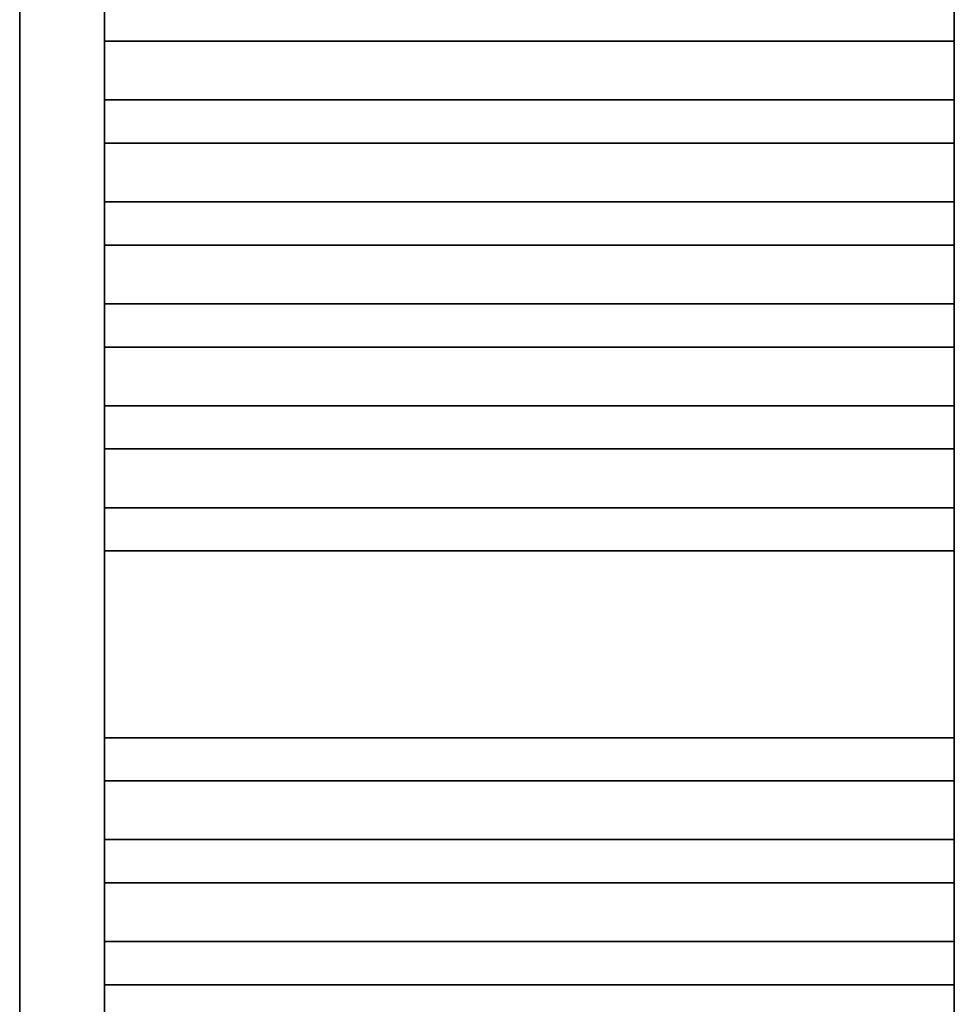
# Model space of a CAD drawing. Header units: millimetres. Extents: x 60394 to 199354, y 20895 to 166073.
# Tile 30 of 256: x 67092 to 67642, y 24262 to 24842. Entities that reach past the tile are written whole.
import ezdxf

# ---------------------------------------------------------------- set-up
doc = ezdxf.new("R2010")
doc.units = ezdxf.units.MM
doc.layers.add('UT_ZAŘÍZENÍ - OT', color=3, linetype='Continuous', lineweight=35)

msp = doc.modelspace()

# ---------------------------------------------------------------- linework, layer by layer
at = {"layer": 'UT_ZAŘÍZENÍ - OT', "linetype": 'Continuous'}
for p, q in [((67091.74, 23963.62), (67091.74, 25783.62)), ((67141.74, 25783.62), (67141.74, 23963.62)), ((67641.74, 23963.62), (67641.74, 25783.62)), ((67641.74, 24829.35), (67141.74, 24829.35)), ((67641.74, 24829.35), (67141.74, 24829.35)), ((67641.74, 24829.35), (67141.74, 24829.35)), ((67641.74, 24829.35), (67141.74, 24829.35)), ((67641.74, 24829.35), (67141.74, 24829.35)), ((67641.74, 24829.35), (67141.74, 24829.35)), ((67641.74, 24829.35), (67141.74, 24829.35)), ((67641.74, 24829.35), (67141.74, 24829.35)), ((67641.74, 24829.35), (67141.74, 24829.35)), ((67641.74, 24829.35), (67141.74, 24829.35)), ((67641.74, 24829.35), (67141.74, 24829.35)), ((67641.74, 24829.35), (67141.74, 24829.35)), ((67641.74, 24829.35), (67141.74, 24829.35)), ((67641.74, 24829.35), (67141.74, 24829.35)), ((67641.74, 24829.35), (67141.74, 24829.35)), ((67641.74, 24829.35), (67141.74, 24829.35)), ((67641.74, 24829.35), (67141.74, 24829.35)), ((67641.74, 24829.35), (67141.74, 24829.35)), ((67641.74, 24829.35), (67141.74, 24829.35)), ((67641.74, 24829.35), (67141.74, 24829.35)), ((67641.74, 24829.35), (67141.74, 24829.35)), ((67641.74, 24829.35), (67141.74, 24829.35)), ((67641.74, 24829.35), (67141.74, 24829.35)), ((67641.74, 24829.35), (67141.74, 24829.35)), ((67641.74, 24829.35), (67141.74, 24829.35)), ((67641.74, 24829.35), (67141.74, 24829.35)), ((67641.74, 24829.35), (67141.74, 24829.35)), ((67641.74, 24829.35), (67141.74, 24829.35)), ((67641.74, 24829.35), (67141.74, 24829.35)), ((67641.74, 24829.35), (67141.74, 24829.35)), ((67641.74, 24829.35), (67141.74, 24829.35)), ((67641.74, 24829.35), (67141.74, 24829.35)), ((67641.74, 24829.35), (67141.74, 24829.35)), ((67641.74, 24829.35), (67141.74, 24829.35)), ((67641.74, 24794.8), (67141.74, 24794.8)), ((67641.74, 24794.8), (67141.74, 24794.8)), ((67641.74, 24794.8), (67141.74, 24794.8)), ((67641.74, 24794.8), (67141.74, 24794.8)), ((67641.74, 24794.8), (67141.74, 24794.8)), ((67641.74, 24794.8), (67141.74, 24794.8)), ((67641.74, 24794.8), (67141.74, 24794.8)), ((67641.74, 24794.8), (67141.74, 24794.8)), ((67641.74, 24794.8), (67141.74, 24794.8)), ((67641.74, 24794.8), (67141.74, 24794.8)), ((67641.74, 24794.8), (67141.74, 24794.8)), ((67641.74, 24794.8), (67141.74, 24794.8)), ((67641.74, 24794.8), (67141.74, 24794.8)), ((67641.74, 24794.8), (67141.74, 24794.8)), ((67641.74, 24794.8), (67141.74, 24794.8)), ((67641.74, 24794.8), (67141.74, 24794.8)), ((67641.74, 24794.8), (67141.74, 24794.8)), ((67641.74, 24794.8), (67141.74, 24794.8)), ((67641.74, 24794.8), (67141.74, 24794.8)), ((67641.74, 24794.8), (67141.74, 24794.8)), ((67641.74, 24794.8), (67141.74, 24794.8)), ((67641.74, 24794.8), (67141.74, 24794.8)), ((67641.74, 24794.8), (67141.74, 24794.8)), ((67641.74, 24794.8), (67141.74, 24794.8)), ((67641.74, 24794.8), (67141.74, 24794.8)), ((67641.74, 24794.8), (67141.74, 24794.8)), ((67641.74, 24794.8), (67141.74, 24794.8)), ((67641.74, 24794.8), (67141.74, 24794.8)), ((67641.74, 24794.8), (67141.74, 24794.8)), ((67641.74, 24794.8), (67141.74, 24794.8)), ((67641.74, 24794.8), (67141.74, 24794.8)), ((67641.74, 24794.8), (67141.74, 24794.8)), ((67641.74, 24794.8), (67141.74, 24794.8)), ((67641.74, 24794.8), (67141.74, 24794.8)), ((67641.74, 24769.35), (67141.74, 24769.35)), ((67641.74, 24769.35), (67141.74, 24769.35)), ((67641.74, 24769.35), (67141.74, 24769.35)), ((67641.74, 24769.35), (67141.74, 24769.35)), ((67641.74, 24769.35), (67141.74, 24769.35)), ((67641.74, 24769.35), (67141.74, 24769.35)), ((67641.74, 24769.35), (67141.74, 24769.35)), ((67641.74, 24769.35), (67141.74, 24769.35)), ((67641.74, 24769.35), (67141.74, 24769.35)), ((67641.74, 24769.35), (67141.74, 24769.35)), ((67641.74, 24769.35), (67141.74, 24769.35)), ((67641.74, 24769.35), (67141.74, 24769.35)), ((67641.74, 24769.35), (67141.74, 24769.35)), ((67641.74, 24769.35), (67141.74, 24769.35)), ((67641.74, 24769.35), (67141.74, 24769.35)), ((67641.74, 24769.35), (67141.74, 24769.35)), ((67641.74, 24769.35), (67141.74, 24769.35)), ((67641.74, 24769.35), (67141.74, 24769.35)), ((67641.74, 24769.35), (67141.74, 24769.35)), ((67641.74, 24769.35), (67141.74, 24769.35)), ((67641.74, 24769.35), (67141.74, 24769.35)), ((67641.74, 24769.35), (67141.74, 24769.35)), ((67641.74, 24769.35), (67141.74, 24769.35)), ((67641.74, 24769.35), (67141.74, 24769.35)), ((67641.74, 24769.35), (67141.74, 24769.35)), ((67641.74, 24769.35), (67141.74, 24769.35)), ((67641.74, 24769.35), (67141.74, 24769.35)), ((67641.74, 24769.35), (67141.74, 24769.35)), ((67641.74, 24769.35), (67141.74, 24769.35)), ((67641.74, 24769.35), (67141.74, 24769.35)), ((67641.74, 24769.35), (67141.74, 24769.35)), ((67641.74, 24769.35), (67141.74, 24769.35)), ((67641.74, 24769.35), (67141.74, 24769.35)), ((67641.74, 24769.35), (67141.74, 24769.35)), ((67641.74, 24734.8), (67141.74, 24734.8)), ((67641.74, 24734.8), (67141.74, 24734.8)), ((67641.74, 24734.8), (67141.74, 24734.8)), ((67641.74, 24734.8), (67141.74, 24734.8)), ((67641.74, 24734.8), (67141.74, 24734.8)), ((67641.74, 24734.8), (67141.74, 24734.8)), ((67641.74, 24734.8), (67141.74, 24734.8)), ((67641.74, 24734.8), (67141.74, 24734.8)), ((67641.74, 24734.8), (67141.74, 24734.8)), ((67641.74, 24734.8), (67141.74, 24734.8)), ((67641.74, 24734.8), (67141.74, 24734.8)), ((67641.74, 24734.8), (67141.74, 24734.8)), ((67641.74, 24734.8), (67141.74, 24734.8)), ((67641.74, 24734.8), (67141.74, 24734.8)), ((67641.74, 24734.8), (67141.74, 24734.8)), ((67641.74, 24734.8), (67141.74, 24734.8)), ((67641.74, 24734.8), (67141.74, 24734.8)), ((67641.74, 24734.8), (67141.74, 24734.8)), ((67641.74, 24734.8), (67141.74, 24734.8)), ((67641.74, 24734.8), (67141.74, 24734.8)), ((67641.74, 24734.8), (67141.74, 24734.8)), ((67641.74, 24734.8), (67141.74, 24734.8)), ((67641.74, 24734.8), (67141.74, 24734.8)), ((67641.74, 24734.8), (67141.74, 24734.8)), ((67641.74, 24734.8), (67141.74, 24734.8)), ((67641.74, 24734.8), (67141.74, 24734.8)), ((67641.74, 24734.8), (67141.74, 24734.8)), ((67641.74, 24734.8), (67141.74, 24734.8)), ((67641.74, 24734.8), (67141.74, 24734.8)), ((67641.74, 24734.8), (67141.74, 24734.8)), ((67641.74, 24734.8), (67141.74, 24734.8)), ((67641.74, 24734.8), (67141.74, 24734.8)), ((67641.74, 24734.8), (67141.74, 24734.8)), ((67641.74, 24734.8), (67141.74, 24734.8)), ((67641.74, 24709.35), (67141.74, 24709.35)), ((67641.74, 24709.35), (67141.74, 24709.35)), ((67641.74, 24709.35), (67141.74, 24709.35)), ((67641.74, 24709.35), (67141.74, 24709.35)), ((67641.74, 24709.35), (67141.74, 24709.35)), ((67641.74, 24709.35), (67141.74, 24709.35)), ((67641.74, 24709.35), (67141.74, 24709.35)), ((67641.74, 24709.35), (67141.74, 24709.35)), ((67641.74, 24709.35), (67141.74, 24709.35)), ((67641.74, 24709.35), (67141.74, 24709.35)), ((67641.74, 24709.35), (67141.74, 24709.35)), ((67641.74, 24709.35), (67141.74, 24709.35)), ((67641.74, 24709.35), (67141.74, 24709.35)), ((67641.74, 24709.35), (67141.74, 24709.35)), ((67641.74, 24709.35), (67141.74, 24709.35)), ((67641.74, 24709.35), (67141.74, 24709.35)), ((67641.74, 24709.35), (67141.74, 24709.35)), ((67641.74, 24709.35), (67141.74, 24709.35)), ((67641.74, 24709.35), (67141.74, 24709.35)), ((67641.74, 24709.35), (67141.74, 24709.35)), ((67641.74, 24709.35), (67141.74, 24709.35)), ((67641.74, 24709.35), (67141.74, 24709.35)), ((67641.74, 24709.35), (67141.74, 24709.35)), ((67641.74, 24709.35), (67141.74, 24709.35)), ((67641.74, 24709.35), (67141.74, 24709.35)), ((67641.74, 24709.35), (67141.74, 24709.35)), ((67641.74, 24709.35), (67141.74, 24709.35)), ((67641.74, 24709.35), (67141.74, 24709.35)), ((67641.74, 24709.35), (67141.74, 24709.35)), ((67641.74, 24709.35), (67141.74, 24709.35)), ((67641.74, 24709.35), (67141.74, 24709.35)), ((67641.74, 24709.35), (67141.74, 24709.35)), ((67641.74, 24709.35), (67141.74, 24709.35)), ((67641.74, 24709.35), (67141.74, 24709.35)), ((67641.74, 24674.8), (67141.74, 24674.8)), ((67641.74, 24674.8), (67141.74, 24674.8)), ((67641.74, 24674.8), (67141.74, 24674.8)), ((67641.74, 24674.8), (67141.74, 24674.8)), ((67641.74, 24674.8), (67141.74, 24674.8)), ((67641.74, 24674.8), (67141.74, 24674.8)), ((67641.74, 24674.8), (67141.74, 24674.8)), ((67641.74, 24674.8), (67141.74, 24674.8)), ((67641.74, 24674.8), (67141.74, 24674.8)), ((67641.74, 24674.8), (67141.74, 24674.8)), ((67641.74, 24674.8), (67141.74, 24674.8)), ((67641.74, 24674.8), (67141.74, 24674.8)), ((67641.74, 24674.8), (67141.74, 24674.8)), ((67641.74, 24674.8), (67141.74, 24674.8)), ((67641.74, 24674.8), (67141.74, 24674.8)), ((67641.74, 24674.8), (67141.74, 24674.8)), ((67641.74, 24674.8), (67141.74, 24674.8)), ((67641.74, 24674.8), (67141.74, 24674.8)), ((67641.74, 24674.8), (67141.74, 24674.8)), ((67641.74, 24674.8), (67141.74, 24674.8)), ((67641.74, 24674.8), (67141.74, 24674.8)), ((67641.74, 24674.8), (67141.74, 24674.8)), ((67641.74, 24674.8), (67141.74, 24674.8)), ((67641.74, 24674.8), (67141.74, 24674.8)), ((67641.74, 24674.8), (67141.74, 24674.8)), ((67641.74, 24674.8), (67141.74, 24674.8)), ((67641.74, 24674.8), (67141.74, 24674.8)), ((67641.74, 24674.8), (67141.74, 24674.8)), ((67641.74, 24674.8), (67141.74, 24674.8)), ((67641.74, 24674.8), (67141.74, 24674.8)), ((67641.74, 24674.8), (67141.74, 24674.8)), ((67641.74, 24674.8), (67141.74, 24674.8)), ((67641.74, 24674.8), (67141.74, 24674.8)), ((67641.74, 24674.8), (67141.74, 24674.8)), ((67641.74, 24649.35), (67141.74, 24649.35)), ((67641.74, 24649.35), (67141.74, 24649.35)), ((67641.74, 24649.35), (67141.74, 24649.35)), ((67641.74, 24649.35), (67141.74, 24649.35)), ((67641.74, 24649.35), (67141.74, 24649.35)), ((67641.74, 24649.35), (67141.74, 24649.35)), ((67641.74, 24649.35), (67141.74, 24649.35)), ((67641.74, 24649.35), (67141.74, 24649.35)), ((67641.74, 24649.35), (67141.74, 24649.35)), ((67641.74, 24649.35), (67141.74, 24649.35)), ((67641.74, 24649.35), (67141.74, 24649.35)), ((67641.74, 24649.35), (67141.74, 24649.35)), ((67641.74, 24649.35), (67141.74, 24649.35)), ((67641.74, 24649.35), (67141.74, 24649.35)), ((67641.74, 24649.35), (67141.74, 24649.35)), ((67641.74, 24649.35), (67141.74, 24649.35)), ((67641.74, 24649.35), (67141.74, 24649.35)), ((67641.74, 24649.35), (67141.74, 24649.35)), ((67641.74, 24649.35), (67141.74, 24649.35)), ((67641.74, 24649.35), (67141.74, 24649.35)), ((67641.74, 24649.35), (67141.74, 24649.35)), ((67641.74, 24649.35), (67141.74, 24649.35)), ((67641.74, 24649.35), (67141.74, 24649.35)), ((67641.74, 24649.35), (67141.74, 24649.35)), ((67641.74, 24649.35), (67141.74, 24649.35)), ((67641.74, 24649.35), (67141.74, 24649.35)), ((67641.74, 24649.35), (67141.74, 24649.35)), ((67641.74, 24649.35), (67141.74, 24649.35)), ((67641.74, 24649.35), (67141.74, 24649.35)), ((67641.74, 24649.35), (67141.74, 24649.35)), ((67641.74, 24649.35), (67141.74, 24649.35)), ((67641.74, 24649.35), (67141.74, 24649.35)), ((67641.74, 24649.35), (67141.74, 24649.35)), ((67641.74, 24649.35), (67141.74, 24649.35)), ((67641.74, 24614.8), (67141.74, 24614.8)), ((67641.74, 24614.8), (67141.74, 24614.8)), ((67641.74, 24614.8), (67141.74, 24614.8)), ((67641.74, 24614.8), (67141.74, 24614.8)), ((67641.74, 24614.8), (67141.74, 24614.8)), ((67641.74, 24614.8), (67141.74, 24614.8)), ((67641.74, 24614.8), (67141.74, 24614.8)), ((67641.74, 24614.8), (67141.74, 24614.8)), ((67641.74, 24614.8), (67141.74, 24614.8)), ((67641.74, 24614.8), (67141.74, 24614.8)), ((67641.74, 24614.8), (67141.74, 24614.8)), ((67641.74, 24614.8), (67141.74, 24614.8)), ((67641.74, 24614.8), (67141.74, 24614.8)), ((67641.74, 24614.8), (67141.74, 24614.8)), ((67641.74, 24614.8), (67141.74, 24614.8)), ((67641.74, 24614.8), (67141.74, 24614.8)), ((67641.74, 24614.8), (67141.74, 24614.8)), ((67641.74, 24614.8), (67141.74, 24614.8)), ((67641.74, 24614.8), (67141.74, 24614.8)), ((67641.74, 24614.8), (67141.74, 24614.8)), ((67641.74, 24614.8), (67141.74, 24614.8)), ((67641.74, 24614.8), (67141.74, 24614.8)), ((67641.74, 24614.8), (67141.74, 24614.8)), ((67641.74, 24614.8), (67141.74, 24614.8)), ((67641.74, 24614.8), (67141.74, 24614.8)), ((67641.74, 24614.8), (67141.74, 24614.8)), ((67641.74, 24614.8), (67141.74, 24614.8)), ((67641.74, 24614.8), (67141.74, 24614.8)), ((67641.74, 24614.8), (67141.74, 24614.8)), ((67641.74, 24614.8), (67141.74, 24614.8)), ((67641.74, 24614.8), (67141.74, 24614.8)), ((67641.74, 24614.8), (67141.74, 24614.8)), ((67641.74, 24614.8), (67141.74, 24614.8)), ((67641.74, 24614.8), (67141.74, 24614.8)), ((67641.74, 24589.35), (67141.74, 24589.35)), ((67641.74, 24589.35), (67141.74, 24589.35)), ((67641.74, 24589.35), (67141.74, 24589.35)), ((67641.74, 24589.35), (67141.74, 24589.35)), ((67641.74, 24589.35), (67141.74, 24589.35)), ((67641.74, 24589.35), (67141.74, 24589.35)), ((67641.74, 24589.35), (67141.74, 24589.35)), ((67641.74, 24589.35), (67141.74, 24589.35)), ((67641.74, 24589.35), (67141.74, 24589.35)), ((67641.74, 24589.35), (67141.74, 24589.35)), ((67641.74, 24589.35), (67141.74, 24589.35)), ((67641.74, 24589.35), (67141.74, 24589.35)), ((67641.74, 24589.35), (67141.74, 24589.35)), ((67641.74, 24589.35), (67141.74, 24589.35)), ((67641.74, 24589.35), (67141.74, 24589.35)), ((67641.74, 24589.35), (67141.74, 24589.35)), ((67641.74, 24589.35), (67141.74, 24589.35)), ((67641.74, 24589.35), (67141.74, 24589.35)), ((67641.74, 24589.35), (67141.74, 24589.35)), ((67641.74, 24589.35), (67141.74, 24589.35)), ((67641.74, 24589.35), (67141.74, 24589.35)), ((67641.74, 24589.35), (67141.74, 24589.35)), ((67641.74, 24589.35), (67141.74, 24589.35)), ((67641.74, 24589.35), (67141.74, 24589.35)), ((67641.74, 24589.35), (67141.74, 24589.35)), ((67641.74, 24589.35), (67141.74, 24589.35)), ((67641.74, 24589.35), (67141.74, 24589.35)), ((67641.74, 24589.35), (67141.74, 24589.35)), ((67641.74, 24589.35), (67141.74, 24589.35)), ((67641.74, 24589.35), (67141.74, 24589.35)), ((67641.74, 24589.35), (67141.74, 24589.35)), ((67641.74, 24589.35), (67141.74, 24589.35)), ((67641.74, 24589.35), (67141.74, 24589.35)), ((67641.74, 24589.35), (67141.74, 24589.35)), ((67641.74, 24554.8), (67141.74, 24554.8)), ((67641.74, 24554.8), (67141.74, 24554.8)), ((67641.74, 24554.8), (67141.74, 24554.8)), ((67641.74, 24554.8), (67141.74, 24554.8)), ((67641.74, 24554.8), (67141.74, 24554.8)), ((67641.74, 24554.8), (67141.74, 24554.8)), ((67641.74, 24554.8), (67141.74, 24554.8)), ((67641.74, 24554.8), (67141.74, 24554.8)), ((67641.74, 24554.8), (67141.74, 24554.8)), ((67641.74, 24554.8), (67141.74, 24554.8)), ((67641.74, 24554.8), (67141.74, 24554.8)), ((67641.74, 24554.8), (67141.74, 24554.8)), ((67641.74, 24554.8), (67141.74, 24554.8)), ((67641.74, 24554.8), (67141.74, 24554.8)), ((67641.74, 24554.8), (67141.74, 24554.8)), ((67641.74, 24554.8), (67141.74, 24554.8)), ((67641.74, 24554.8), (67141.74, 24554.8)), ((67641.74, 24554.8), (67141.74, 24554.8)), ((67641.74, 24554.8), (67141.74, 24554.8)), ((67641.74, 24554.8), (67141.74, 24554.8)), ((67641.74, 24554.8), (67141.74, 24554.8)), ((67641.74, 24554.8), (67141.74, 24554.8)), ((67641.74, 24554.8), (67141.74, 24554.8)), ((67641.74, 24554.8), (67141.74, 24554.8)), ((67641.74, 24554.8), (67141.74, 24554.8)), ((67641.74, 24554.8), (67141.74, 24554.8)), ((67641.74, 24554.8), (67141.74, 24554.8)), ((67641.74, 24554.8), (67141.74, 24554.8)), ((67641.74, 24554.8), (67141.74, 24554.8)), ((67641.74, 24554.8), (67141.74, 24554.8)), ((67641.74, 24554.8), (67141.74, 24554.8)), ((67641.74, 24554.8), (67141.74, 24554.8)), ((67641.74, 24554.8), (67141.74, 24554.8)), ((67641.74, 24554.8), (67141.74, 24554.8)), ((67641.74, 24529.35), (67141.74, 24529.35)), ((67641.74, 24529.35), (67141.74, 24529.35)), ((67641.74, 24529.35), (67141.74, 24529.35)), ((67641.74, 24529.35), (67141.74, 24529.35)), ((67641.74, 24529.35), (67141.74, 24529.35)), ((67641.74, 24529.35), (67141.74, 24529.35)), ((67641.74, 24529.35), (67141.74, 24529.35)), ((67641.74, 24529.35), (67141.74, 24529.35)), ((67641.74, 24529.35), (67141.74, 24529.35)), ((67641.74, 24529.35), (67141.74, 24529.35)), ((67641.74, 24529.35), (67141.74, 24529.35)), ((67641.74, 24529.35), (67141.74, 24529.35)), ((67641.74, 24529.35), (67141.74, 24529.35)), ((67641.74, 24529.35), (67141.74, 24529.35)), ((67641.74, 24529.35), (67141.74, 24529.35)), ((67641.74, 24529.35), (67141.74, 24529.35)), ((67641.74, 24529.35), (67141.74, 24529.35)), ((67641.74, 24529.35), (67141.74, 24529.35)), ((67641.74, 24529.35), (67141.74, 24529.35)), ((67641.74, 24529.35), (67141.74, 24529.35)), ((67641.74, 24529.35), (67141.74, 24529.35)), ((67641.74, 24529.35), (67141.74, 24529.35)), ((67641.74, 24529.35), (67141.74, 24529.35)), ((67641.74, 24529.35), (67141.74, 24529.35)), ((67641.74, 24529.35), (67141.74, 24529.35)), ((67641.74, 24529.35), (67141.74, 24529.35)), ((67641.74, 24529.35), (67141.74, 24529.35)), ((67641.74, 24529.35), (67141.74, 24529.35)), ((67641.74, 24529.35), (67141.74, 24529.35)), ((67641.74, 24529.35), (67141.74, 24529.35)), ((67641.74, 24529.35), (67141.74, 24529.35)), ((67641.74, 24529.35), (67141.74, 24529.35)), ((67641.74, 24529.35), (67141.74, 24529.35)), ((67641.74, 24529.35), (67141.74, 24529.35)), ((67641.74, 24419.35), (67141.74, 24419.35)), ((67641.74, 24419.35), (67141.74, 24419.35)), ((67641.74, 24419.35), (67141.74, 24419.35)), ((67641.74, 24419.35), (67141.74, 24419.35)), ((67641.74, 24419.35), (67141.74, 24419.35)), ((67641.74, 24419.35), (67141.74, 24419.35)), ((67641.74, 24419.35), (67141.74, 24419.35)), ((67641.74, 24419.35), (67141.74, 24419.35)), ((67641.74, 24419.35), (67141.74, 24419.35)), ((67641.74, 24419.35), (67141.74, 24419.35)), ((67641.74, 24419.35), (67141.74, 24419.35)), ((67641.74, 24419.35), (67141.74, 24419.35)), ((67641.74, 24419.35), (67141.74, 24419.35)), ((67641.74, 24419.35), (67141.74, 24419.35)), ((67641.74, 24419.35), (67141.74, 24419.35)), ((67641.74, 24419.35), (67141.74, 24419.35)), ((67641.74, 24419.35), (67141.74, 24419.35)), ((67641.74, 24419.35), (67141.74, 24419.35)), ((67641.74, 24419.35), (67141.74, 24419.35)), ((67641.74, 24419.35), (67141.74, 24419.35)), ((67641.74, 24419.35), (67141.74, 24419.35)), ((67641.74, 24419.35), (67141.74, 24419.35)), ((67641.74, 24419.35), (67141.74, 24419.35)), ((67641.74, 24419.35), (67141.74, 24419.35)), ((67641.74, 24419.35), (67141.74, 24419.35)), ((67641.74, 24419.35), (67141.74, 24419.35)), ((67641.74, 24419.35), (67141.74, 24419.35)), ((67641.74, 24419.35), (67141.74, 24419.35)), ((67641.74, 24419.35), (67141.74, 24419.35)), ((67641.74, 24419.35), (67141.74, 24419.35)), ((67641.74, 24419.35), (67141.74, 24419.35)), ((67641.74, 24419.35), (67141.74, 24419.35)), ((67641.74, 24419.35), (67141.74, 24419.35)), ((67641.74, 24419.35), (67141.74, 24419.35)), ((67641.74, 24393.89), (67141.74, 24393.89)), ((67641.74, 24393.89), (67141.74, 24393.89)), ((67641.74, 24393.89), (67141.74, 24393.89)), ((67641.74, 24393.89), (67141.74, 24393.89)), ((67641.74, 24393.89), (67141.74, 24393.89)), ((67641.74, 24393.89), (67141.74, 24393.89)), ((67641.74, 24393.89), (67141.74, 24393.89)), ((67641.74, 24393.89), (67141.74, 24393.89)), ((67641.74, 24393.89), (67141.74, 24393.89)), ((67641.74, 24393.89), (67141.74, 24393.89)), ((67641.74, 24393.89), (67141.74, 24393.89)), ((67641.74, 24393.89), (67141.74, 24393.89)), ((67641.74, 24393.89), (67141.74, 24393.89)), ((67641.74, 24393.89), (67141.74, 24393.89)), ((67641.74, 24393.89), (67141.74, 24393.89)), ((67641.74, 24393.89), (67141.74, 24393.89)), ((67641.74, 24393.89), (67141.74, 24393.89)), ((67641.74, 24393.89), (67141.74, 24393.89)), ((67641.74, 24393.89), (67141.74, 24393.89)), ((67641.74, 24393.89), (67141.74, 24393.89)), ((67641.74, 24393.89), (67141.74, 24393.89)), ((67641.74, 24393.89), (67141.74, 24393.89)), ((67641.74, 24393.89), (67141.74, 24393.89)), ((67641.74, 24393.89), (67141.74, 24393.89)), ((67641.74, 24393.89), (67141.74, 24393.89)), ((67641.74, 24393.89), (67141.74, 24393.89)), ((67641.74, 24393.89), (67141.74, 24393.89)), ((67641.74, 24393.89), (67141.74, 24393.89)), ((67641.74, 24393.89), (67141.74, 24393.89)), ((67641.74, 24393.89), (67141.74, 24393.89)), ((67641.74, 24393.89), (67141.74, 24393.89)), ((67641.74, 24393.89), (67141.74, 24393.89)), ((67641.74, 24393.89), (67141.74, 24393.89)), ((67641.74, 24393.89), (67141.74, 24393.89)), ((67641.74, 24359.35), (67141.74, 24359.35)), ((67641.74, 24359.35), (67141.74, 24359.35)), ((67641.74, 24359.35), (67141.74, 24359.35)), ((67641.74, 24359.35), (67141.74, 24359.35)), ((67641.74, 24359.35), (67141.74, 24359.35)), ((67641.74, 24359.35), (67141.74, 24359.35)), ((67641.74, 24359.35), (67141.74, 24359.35)), ((67641.74, 24359.35), (67141.74, 24359.35)), ((67641.74, 24359.35), (67141.74, 24359.35)), ((67641.74, 24359.35), (67141.74, 24359.35)), ((67641.74, 24359.35), (67141.74, 24359.35)), ((67641.74, 24359.35), (67141.74, 24359.35)), ((67641.74, 24359.35), (67141.74, 24359.35)), ((67641.74, 24359.35), (67141.74, 24359.35)), ((67641.74, 24359.35), (67141.74, 24359.35)), ((67641.74, 24359.35), (67141.74, 24359.35)), ((67641.74, 24359.35), (67141.74, 24359.35)), ((67641.74, 24359.35), (67141.74, 24359.35)), ((67641.74, 24359.35), (67141.74, 24359.35)), ((67641.74, 24359.35), (67141.74, 24359.35)), ((67641.74, 24359.35), (67141.74, 24359.35)), ((67641.74, 24359.35), (67141.74, 24359.35)), ((67641.74, 24359.35), (67141.74, 24359.35)), ((67641.74, 24359.35), (67141.74, 24359.35)), ((67641.74, 24359.35), (67141.74, 24359.35)), ((67641.74, 24359.35), (67141.74, 24359.35)), ((67641.74, 24359.35), (67141.74, 24359.35)), ((67641.74, 24359.35), (67141.74, 24359.35)), ((67641.74, 24359.35), (67141.74, 24359.35)), ((67641.74, 24359.35), (67141.74, 24359.35)), ((67641.74, 24359.35), (67141.74, 24359.35)), ((67641.74, 24359.35), (67141.74, 24359.35)), ((67641.74, 24359.35), (67141.74, 24359.35)), ((67641.74, 24359.35), (67141.74, 24359.35)), ((67641.74, 24333.89), (67141.74, 24333.89)), ((67641.74, 24333.89), (67141.74, 24333.89)), ((67641.74, 24333.89), (67141.74, 24333.89)), ((67641.74, 24333.89), (67141.74, 24333.89)), ((67641.74, 24333.89), (67141.74, 24333.89)), ((67641.74, 24333.89), (67141.74, 24333.89)), ((67641.74, 24333.89), (67141.74, 24333.89)), ((67641.74, 24333.89), (67141.74, 24333.89)), ((67641.74, 24333.89), (67141.74, 24333.89)), ((67641.74, 24333.89), (67141.74, 24333.89)), ((67641.74, 24333.89), (67141.74, 24333.89)), ((67641.74, 24333.89), (67141.74, 24333.89)), ((67641.74, 24333.89), (67141.74, 24333.89)), ((67641.74, 24333.89), (67141.74, 24333.89)), ((67641.74, 24333.89), (67141.74, 24333.89)), ((67641.74, 24333.89), (67141.74, 24333.89)), ((67641.74, 24333.89), (67141.74, 24333.89)), ((67641.74, 24333.89), (67141.74, 24333.89)), ((67641.74, 24333.89), (67141.74, 24333.89)), ((67641.74, 24333.89), (67141.74, 24333.89)), ((67641.74, 24333.89), (67141.74, 24333.89)), ((67641.74, 24333.89), (67141.74, 24333.89)), ((67641.74, 24333.89), (67141.74, 24333.89)), ((67641.74, 24333.89), (67141.74, 24333.89)), ((67641.74, 24333.89), (67141.74, 24333.89)), ((67641.74, 24333.89), (67141.74, 24333.89)), ((67641.74, 24333.89), (67141.74, 24333.89)), ((67641.74, 24333.89), (67141.74, 24333.89)), ((67641.74, 24333.89), (67141.74, 24333.89)), ((67641.74, 24333.89), (67141.74, 24333.89)), ((67641.74, 24333.89), (67141.74, 24333.89)), ((67641.74, 24333.89), (67141.74, 24333.89)), ((67641.74, 24333.89), (67141.74, 24333.89)), ((67641.74, 24333.89), (67141.74, 24333.89)), ((67641.74, 24299.35), (67141.74, 24299.35)), ((67641.74, 24299.35), (67141.74, 24299.35)), ((67641.74, 24299.35), (67141.74, 24299.35)), ((67641.74, 24299.35), (67141.74, 24299.35)), ((67641.74, 24299.35), (67141.74, 24299.35)), ((67641.74, 24299.35), (67141.74, 24299.35)), ((67641.74, 24299.35), (67141.74, 24299.35)), ((67641.74, 24299.35), (67141.74, 24299.35)), ((67641.74, 24299.35), (67141.74, 24299.35)), ((67641.74, 24299.35), (67141.74, 24299.35)), ((67641.74, 24299.35), (67141.74, 24299.35)), ((67641.74, 24299.35), (67141.74, 24299.35)), ((67641.74, 24299.35), (67141.74, 24299.35)), ((67641.74, 24299.35), (67141.74, 24299.35)), ((67641.74, 24299.35), (67141.74, 24299.35)), ((67641.74, 24299.35), (67141.74, 24299.35)), ((67641.74, 24299.35), (67141.74, 24299.35)), ((67641.74, 24299.35), (67141.74, 24299.35)), ((67641.74, 24299.35), (67141.74, 24299.35)), ((67641.74, 24299.35), (67141.74, 24299.35)), ((67641.74, 24299.35), (67141.74, 24299.35)), ((67641.74, 24299.35), (67141.74, 24299.35)), ((67641.74, 24299.35), (67141.74, 24299.35)), ((67641.74, 24299.35), (67141.74, 24299.35)), ((67641.74, 24299.35), (67141.74, 24299.35)), ((67641.74, 24299.35), (67141.74, 24299.35)), ((67641.74, 24299.35), (67141.74, 24299.35)), ((67641.74, 24299.35), (67141.74, 24299.35)), ((67641.74, 24299.35), (67141.74, 24299.35)), ((67641.74, 24299.35), (67141.74, 24299.35)), ((67641.74, 24299.35), (67141.74, 24299.35)), ((67641.74, 24299.35), (67141.74, 24299.35)), ((67641.74, 24299.35), (67141.74, 24299.35)), ((67641.74, 24299.35), (67141.74, 24299.35)), ((67641.74, 24273.89), (67141.74, 24273.89)), ((67641.74, 24273.89), (67141.74, 24273.89)), ((67641.74, 24273.89), (67141.74, 24273.89)), ((67641.74, 24273.89), (67141.74, 24273.89)), ((67641.74, 24273.89), (67141.74, 24273.89)), ((67641.74, 24273.89), (67141.74, 24273.89)), ((67641.74, 24273.89), (67141.74, 24273.89)), ((67641.74, 24273.89), (67141.74, 24273.89)), ((67641.74, 24273.89), (67141.74, 24273.89)), ((67641.74, 24273.89), (67141.74, 24273.89)), ((67641.74, 24273.89), (67141.74, 24273.89)), ((67641.74, 24273.89), (67141.74, 24273.89)), ((67641.74, 24273.89), (67141.74, 24273.89)), ((67641.74, 24273.89), (67141.74, 24273.89)), ((67641.74, 24273.89), (67141.74, 24273.89)), ((67641.74, 24273.89), (67141.74, 24273.89)), ((67641.74, 24273.89), (67141.74, 24273.89)), ((67641.74, 24273.89), (67141.74, 24273.89)), ((67641.74, 24273.89), (67141.74, 24273.89)), ((67641.74, 24273.89), (67141.74, 24273.89)), ((67641.74, 24273.89), (67141.74, 24273.89)), ((67641.74, 24273.89), (67141.74, 24273.89)), ((67641.74, 24273.89), (67141.74, 24273.89)), ((67641.74, 24273.89), (67141.74, 24273.89)), ((67641.74, 24273.89), (67141.74, 24273.89)), ((67641.74, 24273.89), (67141.74, 24273.89)), ((67641.74, 24273.89), (67141.74, 24273.89)), ((67641.74, 24273.89), (67141.74, 24273.89)), ((67641.74, 24273.89), (67141.74, 24273.89)), ((67641.74, 24273.89), (67141.74, 24273.89)), ((67641.74, 24273.89), (67141.74, 24273.89)), ((67641.74, 24273.89), (67141.74, 24273.89)), ((67641.74, 24273.89), (67141.74, 24273.89)), ((67641.74, 24273.89), (67141.74, 24273.89))]:
    msp.add_line(p, q, dxfattribs=at)

doc.saveas('drawing.dxf')
